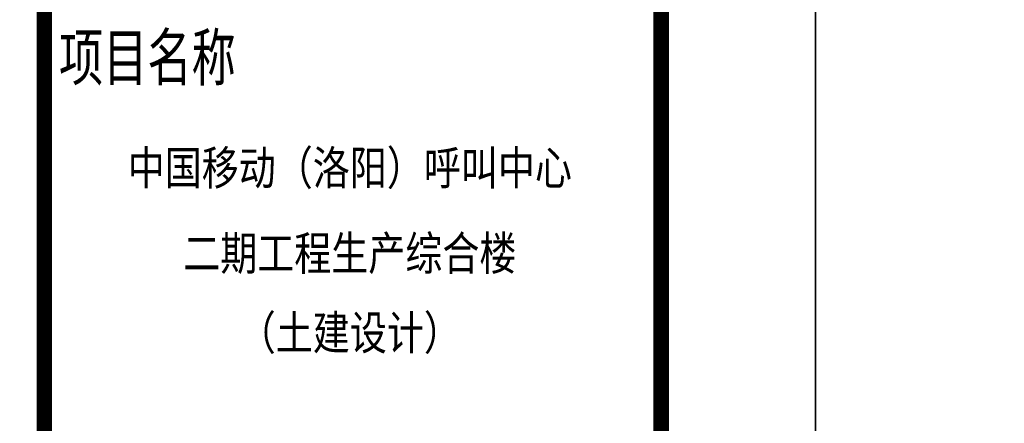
# Model space of a CAD drawing. Extents: x 1109697 to 1467097, y -139975 to 53891.
# Tile 48 of 256: x 1188637 to 1195022, y -66363 to -63746. Entities that reach past the tile are written whole.
import ezdxf
from ezdxf.enums import TextEntityAlignment as Align

# ---------------------------------------------------------------- set-up
doc = ezdxf.new("R2010")
doc.units = 0
doc.header["$LTSCALE"] = 1000
doc.header["$MEASUREMENT"] = 0
doc.layers.add('PUB_TEXT', color=7, linetype='Continuous')
doc.layers.add('PUB_TITLE', color=4, linetype='Continuous')
doc.layers.add('图框', color=4, linetype='Continuous', lineweight=35)
doc.styles.add('-黑体', font='simhei.ttf', dxfattribs={"width": 0.8})

# ---------------------------------------------------------------- blocks, each defined once
blk = doc.blocks.new('图签01')
at = {"layer": '图框', "style": '-黑体', "width": 0.7}
blk.add_text('项目名称', height=300, dxfattribs=at).set_placement((1793978.5, 91741.2))
at = {"layer": '图框', "style": '-黑体', "width": 0.8}
for s, height, p in [('中国移动（洛阳）呼叫中心', 220.011, (1795863.8, 91064.8)), ('二期工程生产综合楼', 220.01, (1795863.8, 90510.8)), ('（土建设计）', 220.01, (1795863.8, 89995.8))]:
    blk.add_text(s, height=height, dxfattribs=at).set_placement(p, align=Align.CENTER)

msp = doc.modelspace()

# ---------------------------------------------------------------- linework, layer by layer
at = {"layer": 'PUB_TITLE'}
for points in [[(1109697, -74118.9), (1193797, -74118.9), (1193797, -14718.9), (1109697, -14718.9)], [(1193797, -74118.9), (1277897, -74118.9), (1277897, -14718.9), (1193797, -14718.9)]]:
    msp.add_lwpolyline(points, close=True, dxfattribs=at)
at = {"layer": 'PUB_TITLE', "const_width": 100}
msp.add_lwpolyline([(1112197, -73118.9), (1192797, -73118.9), (1192797, -15718.9), (1112197, -15718.9)], close=True, dxfattribs=at)
msp.add_lwpolyline([(1188797, -15718.9), (1188797, -73118.9)], dxfattribs=at)

# ---------------------------------------------------------------- block references
at = {"layer": 'PUB_TEXT'}
msp.add_blockref('图签01', (-605086, -155881.3), dxfattribs=at)

doc.saveas('drawing.dxf')
